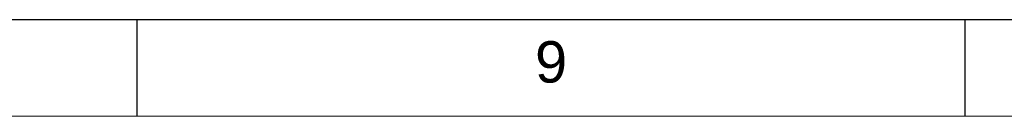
# Model space of a CAD drawing. Header units: millimetres. Extents: x 0 to 25230, y 0 to 17820.
# Tile 215 of 244: x 14162 to 16304, y 17610 to 17820. Entities that reach past the tile are written whole.
import ezdxf

# ---------------------------------------------------------------- set-up
doc = ezdxf.new("R2010")
doc.units = ezdxf.units.MM
doc.linetypes.add('SLD-Sólida', pattern=[0])
doc.layers.add('DETALHAMENTO', color=8, linetype='SLD-Sólida')
doc.styles.add('SLDTEXTSTYLE0', font='ARIAL.TTF')

msp = doc.modelspace()

# ---------------------------------------------------------------- linework, layer by layer
at = {"color": 7, "linetype": 'SLD-Sólida', "lineweight": 18, "ltscale": 30}
msp.add_line((750, 17610), (25020, 17610), dxfattribs=at)
at = {"layer": 'DETALHAMENTO', "color": 7, "ltscale": 30}
for p, q in [((14417.1, 17820), (12615, 17820)), ((16219.3, 17820), (14417.1, 17820)), ((18021.4, 17820), (16219.3, 17820))]:
    msp.add_line(p, q, dxfattribs=at)
at = {"layer": 'DETALHAMENTO', "color": 7, "linetype": 'SLD-Sólida', "ltscale": 30}
for p, q in [((14417.1, 17820), (14417.1, 17610)), ((16219.3, 17610), (16219.3, 17820))]:
    msp.add_line(p, q, dxfattribs=at)

# ---------------------------------------------------------------- texts
at = {"layer": 'DETALHAMENTO', "color": 7, "ltscale": 30, "insert": (15283.1, 17773.3), "char_height": 90, "attachment_point": 1, "style": 'SLDTEXTSTYLE0'}
msp.add_mtext('9', dxfattribs=at)

doc.saveas('drawing.dxf')
